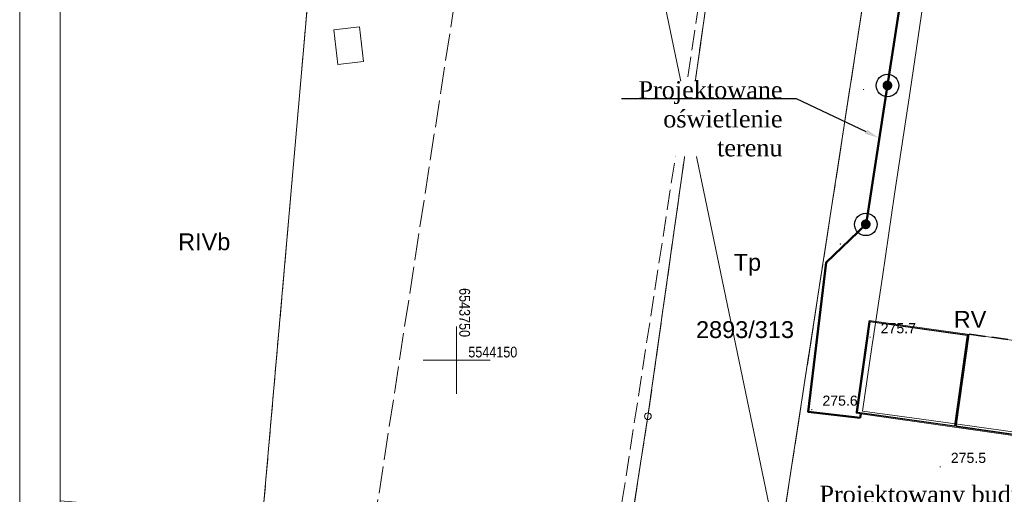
# Model space of a CAD drawing. Header units: centimetres. Extents: x -1545 to 32023, y 2301 to 66956.
# Tile 4 of 20: x 1140 to 8454, y 58274 to 61799. Entities that reach past the tile are written whole.
import ezdxf
from ezdxf import colors
from ezdxf.entities.mleader import LeaderData, LeaderLine
from ezdxf.math import Vec2, Vec3

# ---------------------------------------------------------------- set-up
doc = ezdxf.new("R2010")
doc.units = ezdxf.units.CM
doc.header["$MEASUREMENT"] = 0
for name, pattern in [('Krawędzie ukryte', [170, 120, -50]), ('PRZER3-1', [200, 150, -50]), ('PRZER4-1', [250, 200, -50])]:
    doc.linetypes.add(name, pattern=pattern)
for name, color, linetype, lineweight in [('!Ele', 1, 'Continuous', 50), ('120-Z Budynki_Nr_pióra__1', 7, 'Continuous', 13), ('120-Z Budynki_Nr_pióra__7', 7, 'Continuous', 35), ('130-Z Teren_Nr_pióra__53', 54, 'Continuous', 13), ('Elektryczna oświetlenie', 1, 'Continuous', 60), ('Mapa dcp_3_GEPPGD_Nr_pióra__2', 94, 'Continuous', 18), ('Mapa dcp_3_GESDZI_Nr_pióra__2', 94, 'Continuous', 18), ('Mapa dcp_3_GESDZI_O_Nr_pióra__2', 94, 'Continuous', 18), ('Mapa dcp_3_GESKLU_Nr_pióra__2', 94, 'Continuous', 18), ('Mapa dcp_3_GESKLU_O_Nr_pióra__2', 94, 'Continuous', 18), ('Mapa dcp_3_GSPWPN_O_Nr_pióra__7', 7, 'Continuous', 18), ('Mapa dcp_3_linie rozgraniczające_Nr_pióra__150', 150, 'Continuous', 18), ('Mapa dcp_3_opis pozaramkowy_Nr_pióra__7', 7, 'Continuous', 18), ('Mapa dcp_3_Siatka_Nr_pióra__7', 7, 'Continuous', 18), ('Mapa dcp_3_Zakres_Nr_pióra__210', 6, 'Continuous', 18), ('Nowe_130-Z Teren_Nr_pióra__1', 7, 'Continuous', 13), ('Nowe_420-K Ściany_Nr_pióra__27', 7, 'Continuous', 20)]:
    doc.layers.add(name, color=color, linetype=linetype, lineweight=lineweight)
for name, color, linetype in [('130-Z Teren', 7, 'Continuous'), ('Mapa dcp_3_GSPWPN', 7, 'Continuous'), ('Nowe_130-Z Teren', 7, 'Continuous'), ('Nowe_420-K Ściany', 7, 'Continuous')]:
    doc.layers.add(name, color=color, linetype=linetype)
doc.layers.add('Mapa dcp_3_GUSIKP_Nr_pióra__4', color=7, linetype='Continuous', lineweight=18, true_color=0x803300)
doc.styles.add('STYL_AUTOMATYCZNY_1', font='txt')
doc.styles.add('T_ROMAN', font='times.ttf', dxfattribs={"height": 3})

# ---------------------------------------------------------------- blocks, each defined once
blk = doc.blocks.new('Kształt_1_1')
at = {"layer": 'Nowe_130-Z Teren_Nr_pióra__1', "color": 7, "linetype": 'Continuous', "lineweight": 13, "flags": 128}
for points in [[(-4875.8, 6937.2), (-4538.2, 7041), (-4242.6, 7131.9), (-4103, 7174.9), (-3556.6, 7342.8), (-3448.4, 7376.1)], [(-3337.5, 5555), (-3359, 6482.1), (-3374.4, 7148.6), (-3448.4, 7376.1)], [(-4908.8, 2447.5), (-4905.2, 2944.4), (-4904.8, 2993.6), (-4901.4, 3455.5), (-4896.8, 4075.2), (-4891.1, 4850.3), (-4885.2, 5651.4), (-4882, 6092.8), (-4881.9, 6107.8), (-4879, 6502.1), (-4878.8, 6524.8), (-4877, 6773.3), (-4875.8, 6937.2)], [(-3413.3, 2452), (-3412.9, 2486.4), (-3411.2, 2623.5), (-3408.1, 2878), (-3389.5, 4401.7), (-3379.6, 5208), (-3375.4, 5553.9)], [(-3375.4, 5553.9), (-3337.5, 5555)], [(-4908.8, 2447.5), (-4538.8, 2448.6), (-4084.2, 2450), (-3495.7, 2451.7), (-3413.3, 2452)]]:
    blk.add_lwpolyline(points, dxfattribs=at)
blk = doc.blocks.new('Siatka_1_1', base_point=(-1323.8, -3657.8))
at = {"layer": '130-Z Teren_Nr_pióra__53', "color": 54, "linetype": 'Continuous', "lineweight": 13, "flags": 128}
blk.add_lwpolyline([(-1323.8, -3657.8), (389.2, -253.3), (-68.9, 9924.9), (-1545.8, 10177.5), (-3265.8, 10170.5), (-7834.3, 8146.7), (-5310.3, 1141.2), (-4200.9, -1661.1)], close=True, dxfattribs=at)
blk = doc.blocks.new('Ściana_1_1', base_point=(-4942.9, 2435.1))
at = {"layer": 'Nowe_420-K Ściany', "linetype": 'Continuous', "lineweight": 0, "true_color": 0x000000}
for points in [[(-4952.9, 2435.1), (-4952.9, 2425.1), (-4942.9, 2435.1)], [(-4942.9, 2435.1), (-4952.9, 2425.1), (-4942.9, 2425.1)], [(-4942.9, 2425.1), (-3336.9, 2425.1), (-3336.9, 2435.1), (-4942.9, 2435.1)]]:
    blk.add_hatch(color=18, dxfattribs=at).paths.add_polyline_path(points)
at = {"layer": 'Nowe_420-K Ściany_Nr_pióra__27', "color": 7, "linetype": 'Continuous', "lineweight": 20, "flags": 128}
for points in [[(-4952.9, 2425.1), (-4952.9, 2435.1)], [(-4952.9, 2425.1), (-3336.9, 2425.1)], [(-4216.9, 2435.1), (-4942.9, 2435.1)], [(-3336.9, 2435.1), (-4206.9, 2435.1)], [(-3336.9, 2425.1), (-3336.9, 2435.1)]]:
    blk.add_lwpolyline(points, dxfattribs=at)
blk = doc.blocks.new('Ściana_2_1', base_point=(-4216.9, 3111.1))
at = {"layer": 'Nowe_420-K Ściany', "linetype": 'Continuous', "lineweight": 0, "true_color": 0x000000}
for points in [[(-4942.9, 3111.1), (-4952.9, 3121.1), (-4952.9, 3111.1)], [(-4942.9, 3121.1), (-4952.9, 3121.1), (-4942.9, 3111.1)], [(-4942.9, 3111.1), (-4216.9, 3111.1), (-4216.9, 3121.1), (-4942.9, 3121.1)]]:
    blk.add_hatch(color=18, dxfattribs=at).paths.add_polyline_path(points)
at = {"layer": 'Nowe_420-K Ściany_Nr_pióra__27', "color": 7, "linetype": 'Continuous', "lineweight": 20, "flags": 128}
for points in [[(-4952.9, 3121.1), (-4952.9, 3111.1)], [(-4216.9, 3121.1), (-4952.9, 3121.1)], [(-4942.9, 3111.1), (-4216.9, 3111.1)]]:
    blk.add_lwpolyline(points, dxfattribs=at)
blk = doc.blocks.new('Ściana_3_1', base_point=(-4942.9, 3111.1))
at = {"layer": 'Nowe_420-K Ściany', "linetype": 'Continuous', "lineweight": 0, "true_color": 0x000000}
blk.add_hatch(color=18, dxfattribs=at).paths.add_polyline_path([(-4942.9, 2435.1), (-4942.9, 3111.1), (-4952.9, 3111.1), (-4952.9, 2435.1)])
at = {"layer": 'Nowe_420-K Ściany_Nr_pióra__27', "color": 7, "linetype": 'Continuous', "lineweight": 20, "flags": 128}
for points in [[(-4952.9, 3111.1), (-4952.9, 2435.1)], [(-4942.9, 2435.1), (-4942.9, 3111.1)]]:
    blk.add_lwpolyline(points, dxfattribs=at)
blk = doc.blocks.new('Ściana_6_1', base_point=(-4216.9, 2435.1))
at = {"layer": 'Nowe_420-K Ściany', "linetype": 'Continuous', "lineweight": 0, "true_color": 0x000000}
for points in [[(-4216.9, 3111.1), (-4206.9, 3121.1), (-4216.9, 3121.1)], [(-4216.9, 3111.1), (-4206.9, 3111.1), (-4206.9, 3121.1)], [(-4216.9, 3111.1), (-4216.9, 2435.1), (-4206.9, 2435.1), (-4206.9, 3111.1)]]:
    blk.add_hatch(color=18, dxfattribs=at).paths.add_polyline_path(points)
at = {"layer": 'Nowe_420-K Ściany_Nr_pióra__27', "color": 7, "linetype": 'Continuous', "lineweight": 20, "flags": 128}
for points in [[(-4206.9, 3121.1), (-4216.9, 3121.1)], [(-4216.9, 3111.1), (-4216.9, 2435.1)], [(-4206.9, 2435.1), (-4206.9, 3121.1)]]:
    blk.add_lwpolyline(points, dxfattribs=at)
blk = doc.blocks.new('PSCH')
at = {"lineweight": 30, "const_width": 5.29}
blk.add_lwpolyline([(-2.7, 12.3, 1), (2.6, 12.3, 1)], format="xyb", close=True, dxfattribs=at)
at = {"lineweight": 30}
blk.add_circle((0, 12.2), 12.2, dxfattribs=at)

msp = doc.modelspace()

# ---------------------------------------------------------------- hatches: boundary and pattern name
at = {"layer": 'Mapa dcp_3_GSPWPN', "linetype": 'Continuous', "lineweight": 0, "true_color": 0x000000}
for points in [[(7404.31, 61280.26), (7404.46, 61279.09), (7404.91, 61278.01), (7405.63, 61277.07), (7406.56, 61276.36), (7407.64, 61275.91), (7408.81, 61275.76), (7409.97, 61275.91), (7411.06, 61276.36), (7411.99, 61277.07), (7412.71, 61278.01), (7413.16, 61279.09), (7413.31, 61280.26), (7413.16, 61281.42), (7412.71, 61282.51), (7411.99, 61283.44), (7411.06, 61284.15), (7409.97, 61284.6), (7408.81, 61284.76), (7407.64, 61284.6), (7406.56, 61284.15), (7405.63, 61283.44), (7404.91, 61282.51), (7404.46, 61281.42)], [(7231.31, 60133.26), (7231.46, 60132.09), (7231.91, 60131.01), (7232.63, 60130.07), (7233.56, 60129.36), (7234.64, 60128.91), (7235.81, 60128.76), (7236.97, 60128.91), (7238.06, 60129.36), (7238.99, 60130.07), (7239.71, 60131.01), (7240.16, 60132.09), (7240.31, 60133.26), (7240.16, 60134.42), (7239.71, 60135.51), (7238.99, 60136.44), (7238.06, 60137.15), (7236.97, 60137.6), (7235.81, 60137.76), (7234.64, 60137.6), (7233.56, 60137.15), (7232.63, 60136.44), (7231.91, 60135.51), (7231.46, 60134.42)], [(7453.31, 59441.26), (7453.46, 59440.09), (7453.91, 59439.01), (7454.63, 59438.07), (7455.56, 59437.36), (7456.64, 59436.91), (7457.81, 59436.76), (7458.97, 59436.91), (7460.06, 59437.36), (7460.99, 59438.07), (7461.71, 59439.01), (7462.16, 59440.09), (7462.31, 59441.26), (7462.16, 59442.42), (7461.71, 59443.51), (7460.99, 59444.44), (7460.06, 59445.15), (7458.97, 59445.6), (7457.81, 59445.76), (7456.64, 59445.6), (7455.56, 59445.15), (7454.63, 59444.44), (7453.91, 59443.51), (7453.46, 59442.42)], [(7020.31, 58903.26), (7020.46, 58902.09), (7020.91, 58901.01), (7021.63, 58900.07), (7022.56, 58899.36), (7023.64, 58898.91), (7024.81, 58898.76), (7025.97, 58898.91), (7027.06, 58899.36), (7027.99, 58900.07), (7028.71, 58901.01), (7029.16, 58902.09), (7029.31, 58903.26), (7029.16, 58904.42), (7028.71, 58905.51), (7027.99, 58906.44), (7027.06, 58907.15), (7025.97, 58907.6), (7024.81, 58907.76), (7023.64, 58907.6), (7022.56, 58907.15), (7021.63, 58906.44), (7020.91, 58905.51), (7020.46, 58904.42)], [(7974.31, 58478.25), (7974.46, 58477.09), (7974.91, 58476), (7975.63, 58475.07), (7976.56, 58474.36), (7977.64, 58473.91), (7978.81, 58473.75), (7979.97, 58473.91), (7981.06, 58474.36), (7981.99, 58475.07), (7982.71, 58476), (7983.16, 58477.09), (7983.31, 58478.25), (7983.16, 58479.42), (7982.71, 58480.5), (7981.99, 58481.44), (7981.06, 58482.15), (7979.97, 58482.6), (7978.81, 58482.75), (7977.64, 58482.6), (7976.56, 58482.15), (7975.63, 58481.44), (7974.91, 58480.5), (7974.46, 58479.42)]]:
    msp.add_hatch(color=18, dxfattribs=at).paths.add_polyline_path(points)

# ---------------------------------------------------------------- linework, layer by layer
at = {"layer": '!Ele'}
msp.add_line((7383.47, 58843.03), (7388.65, 58874.07), dxfattribs=at)
msp.add_lwpolyline([(7383.29, 58842.73), (6998.01, 58886.16), (7130.61, 59995.86), (7428.31, 60279.66), (7585.51, 61313.96), (7746.31, 62356.75)], dxfattribs=at)
at = {"layer": '120-Z Budynki_Nr_pióra__1', "color": 7, "linetype": 'Continuous', "lineweight": 13, "flags": 128}
for points in [[(7455.47, 59558.31), (8182.24, 59455.5), (8086.57, 58779.23), (7359.81, 58882.04)], [(8193.54, 59464), (10818.35, 59092.71), (10721.29, 58406.54), (8096.48, 58777.83)]]:
    msp.add_lwpolyline(points, close=True, dxfattribs=at)
at = {"layer": '120-Z Budynki_Nr_pióra__7', "color": 7, "linetype": 'Krawędzie ukryte', "lineweight": 35}
msp.add_line((8193.54, 59464), (10828.25, 59091.31), dxfattribs=at)
at = {"layer": 'Mapa dcp_3_GEPPGD_Nr_pióra__2', "color": 94, "linetype": 'Continuous', "lineweight": 18, "flags": 128}
msp.add_lwpolyline([(5806.81, 58879.26), (5814.53, 58878.03), (5821.5, 58874.48), (5827.03, 58868.95), (5830.58, 58861.98), (5831.81, 58854.26), (5830.58, 58846.53), (5827.03, 58839.56), (5821.5, 58834.03), (5814.53, 58830.48), (5806.81, 58829.26), (5799.08, 58830.48), (5792.11, 58834.03), (5786.58, 58839.56), (5783.03, 58846.53), (5781.81, 58854.26), (5783.03, 58861.98), (5786.58, 58868.95), (5792.11, 58874.48), (5799.08, 58878.03)], close=True, dxfattribs=at)
at = {"layer": 'Mapa dcp_3_GESDZI_Nr_pióra__2', "color": 94, "linetype": 'Continuous', "lineweight": 18, "flags": 128}
for points in [[(7684.65, 50865.29), (8172.81, 54072.25), (8352.81, 55253.25), (6830.81, 55552.26), (6755.81, 55567.26), (6485.81, 55956.26), (7492.81, 62494.26), (7881.81, 63079.25), (7937.55, 63091.39), (9599.81, 63412.25), (10927.81, 63460.25), (11387.81, 62584.25), (9575.27, 50865.29)], [(2038.61, 50865.29), (2526.81, 54678.26), (2899.81, 57595.26), (3301.81, 62197.26), (3794.91, 62318.56), (6360.81, 62772.26), (5806.81, 58854.26), (5157.81, 54680.26), (4563.91, 50865.29)]]:
    msp.add_lwpolyline(points, dxfattribs=at)
msp.add_lwpolyline([(6360.81, 62772.26), (7881.81, 63079.25), (7492.81, 62494.26), (6485.81, 55956.26), (6755.81, 55567.26), (6830.81, 55552.26), (6648.81, 54379.26), (5157.81, 54680.26), (5806.81, 58854.26)], close=True, dxfattribs=at)
at = {"layer": 'Mapa dcp_3_GESKLU_Nr_pióra__2', "color": 94, "linetype": 'PRZER3-1', "lineweight": 18, "flags": 128}
for points in [[(6830.81, 55552.26), (6755.81, 55567.26), (6485.81, 55956.26), (7492.81, 62494.26), (7881.81, 63079.25), (7937.81, 63090.25), (9599.81, 63412.25), (8912.21, 58920.01), (8672.39, 57353.18), (8637.81, 57127.25), (8352.81, 55253.25)], [(6360.81, 62772.26), (7881.81, 63079.25), (7492.81, 62494.26), (6485.81, 55956.26), (6755.81, 55567.26), (6830.81, 55552.26), (6648.81, 54379.26), (5157.81, 54680.26), (5806.81, 58854.26)]]:
    msp.add_lwpolyline(points, close=True, dxfattribs=at)
msp.add_lwpolyline([(1439.6, 58226.96), (2943.75, 58098.26), (3301.81, 62197.26), (3794.91, 62318.56), (6360.81, 62772.26), (5806.81, 58854.26), (5157.81, 54680.26), (6648.81, 54379.26), (8172.81, 54072.25), (7684.65, 50865.29)], dxfattribs=at)
at = {"layer": 'Mapa dcp_3_GUSIKP_Nr_pióra__4', "color": 36, "linetype": 'Continuous', "lineweight": 18, "true_color": 0x803300, "flags": 128}
msp.add_lwpolyline([(3473.14, 61723.32), (3664.16, 61745.21), (3693.46, 61489.39), (3502.44, 61467.5)], close=True, dxfattribs=at)
at = {"layer": 'Mapa dcp_3_linie rozgraniczające_Nr_pióra__150', "color": 150, "linetype": 'PRZER3-1', "lineweight": 18, "flags": 128}
for points in [[(7899.36, 63165.47), (7492.81, 62494.26), (6485.81, 55956.26), (6755.81, 55567.26), (15650.97, 53816.8)], [(5955.89, 62785.47), (6269.84, 62460.97), (5071.21, 54697.66), (15643.13, 52573.19)]]:
    msp.add_lwpolyline(points, dxfattribs=at)
at = {"layer": 'Mapa dcp_3_opis pozaramkowy_Nr_pióra__7', "color": 7, "linetype": 'Continuous', "lineweight": 18, "flags": 128}
msp.add_lwpolyline([(1139.6, 45945.21), (1139.6, 66945.22)], dxfattribs=at)
msp.add_lwpolyline([(1439.6, 46245.21), (1439.6, 66645.21), (15689.6, 66645.21), (15689.6, 46245.21)], close=True, dxfattribs=at)
at = {"layer": 'Mapa dcp_3_Siatka_Nr_pióra__7', "color": 7, "linetype": 'Continuous', "lineweight": 18}
for p, q in [((4385.81, 59020.26), (4385.81, 59520.26)), ((4635.81, 59270.26), (4135.81, 59270.26))]:
    msp.add_line(p, q, dxfattribs=at)
at = {"layer": 'Mapa dcp_3_Zakres_Nr_pióra__210', "color": 6, "linetype": 'PRZER4-1', "lineweight": 18, "flags": 128}
msp.add_lwpolyline([(5357.44, 64700.93), (4628.46, 63604.64), (3338.48, 55229.41), (4981.12, 52862.78), (6247.48, 52609.51), (7774.5, 52309.52), (12684.56, 51344.93), (14507.43, 63168.67), (13092.56, 65751.94)], close=True, dxfattribs=at)

# ---------------------------------------------------------------- block references
at = {"layer": '130-Z Teren', "color": 54, "lineweight": 13, "rotation": 351.948685}
msp.add_blockref('Siatka_1_1', (10094.31, 52345.25), dxfattribs=at)
at = {"layer": 'Elektryczna oświetlenie', "xscale": 6.860000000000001, "yscale": 6.860000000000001, "zscale": 6.860000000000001}
for p in [(7586.25, 61226.48), (7425.74, 60195.25)]:
    msp.add_blockref('PSCH', p, dxfattribs=at)
at = {"layer": 'Nowe_130-Z Teren', "linetype": 'Continuous', "lineweight": 0, "rotation": 351.948685}
msp.add_blockref('Kształt_1_1', (11917.41, 55781.57), dxfattribs=at)
at = {"layer": 'Nowe_420-K Ściany', "color": 7, "lineweight": 20, "rotation": 351.948685}
for name, p in [('Ściana_3_1', (7458.94, 59554.28)), ('Ściana_2_1', (8177.78, 59452.6)), ('Ściana_6_1', (8083.1, 58783.26)), ('Ściana_1_1', (7364.26, 58884.94))]:
    msp.add_blockref(name, p, dxfattribs=at)

# ---------------------------------------------------------------- texts
at = {"layer": 'Mapa dcp_3_GESDZI_O_Nr_pióra__2', "color": 94, "linetype": 'Continuous', "lineweight": 18, "insert": (6163.81, 59433.18), "char_height": 125, "attachment_point": 7, "rotation": 359.999976, "style": 'STYL_AUTOMATYCZNY_1'}
msp.add_mtext('\\A1;{\\pql;\\fArial|b0|i0|c238|p38;2893/313}', dxfattribs=at)
at = {"layer": 'Mapa dcp_3_GESKLU_O_Nr_pióra__2', "color": 94, "linetype": 'Continuous', "lineweight": 18, "char_height": 125, "attachment_point": 7, "rotation": 359.999976, "style": 'STYL_AUTOMATYCZNY_1'}
for s, insert in [('\\A1;{\\pql;\\fArial|b0|i0|c238|p38;RIVb}', (2316.31, 60085.69)), ('\\A1;{\\pql;\\fArial|b0|i0|c238|p38;Tp}', (6443.73, 59897)), ('\\A1;{\\pql;\\fArial|b0|i0|c238|p38;RV}', (8078.68, 59510.99))]:
    msp.add_mtext(s, dxfattribs=dict(at, insert=insert))
at = {"layer": 'Mapa dcp_3_GSPWPN_O_Nr_pióra__7', "color": 7, "linetype": 'Continuous', "lineweight": 18, "char_height": 75, "attachment_point": 7, "rotation": 359.999976, "style": 'STYL_AUTOMATYCZNY_1'}
for s, insert in [('\\A1;{\\pql;\\fArial|b0|i0|c238|p38;275.7}', (7535.88, 59469.31)), ('\\A1;{\\pql;\\fArial|b0|i0|c238|p38;275.6}', (7102.88, 58931.31)), ('\\A1;{\\pql;\\fArial|b0|i0|c238|p38;275.5}', (8056.88, 58506.31))]:
    msp.add_mtext(s, dxfattribs=dict(at, insert=insert))
at = {"layer": 'Mapa dcp_3_Siatka_Nr_pióra__7', "color": 7, "linetype": 'Continuous', "lineweight": 18, "char_height": 80, "attachment_point": 7, "style": 'STYL_AUTOMATYCZNY_1'}
for s, insert, rotation in [('\\A1;{\\W0.836000x;\\pql;\\fArial|b0|i0|c238|p38;6543750}', (4404.31, 59805.72), 269.999976), ('\\A1;{\\W0.836000x;\\pql;\\fArial|b0|i0|c238|p38;5544150}', (4472.54, 59289.63), 359.999976)]:
    msp.add_mtext(s, dxfattribs=dict(at, insert=insert, rotation=rotation))

# ---------------------------------------------------------------- next in the draw order: leaders
at = {"layer": '!Ele', "color": 1, "lineweight": 20}
ml = msp.add_multileader_mtext('Standard', dxfattribs=at)
ml.set_content('Projektowane \\Poświetlenie\\Pterenu', color=1, style='T_ROMAN')
ml.set_leader_properties()
ml.build(insert=Vec2(0, 0))
ml.multileader.update_dxf_attribs({"text_left_attachment_type": 6, "text_right_attachment_type": 6, "dogleg_length": 0, "arrow_head_size": 103.12})
ctx = ml.context
ctx.base_point, ctx.char_height, ctx.arrow_head_size, ctx.landing_gap_size, ctx.plane_origin = Vec3(5666.01, 61211.14), 128.8946, 103.12, 103.12, Vec3(13245.24, 64068.35, 305523.77)
ctx.left_attachment, ctx.right_attachment, ctx.top_attachment, ctx.text_align_type = 6, 6, 0, 2
notes = []
notes.append((ctx, [(0, (1, 1, 0), (6910.18, 61211.14), (-1, 0), 0, [(0, [(7520.94, 60922.67)], 256, [])])]))
ctx.mtext.insert, ctx.mtext.alignment, ctx.mtext.flow_direction = Vec3(6807.06, 61342.64), 3, 5
ctx.mtext.has_bg_fill, ctx.mtext.bg_color, ctx.mtext.bg_scale_factor, ctx.mtext.bg_transparency, ctx.mtext.use_window_bg_color = 1, -1023410175, 1, 0, 1
ml = msp.add_multileader_mtext('Standard', dxfattribs=at)
ml.set_content('Projektowany budynek \\Pwiaty z garażem', color=1, style='T_ROMAN')
ml.set_leader_properties()
ml.build(insert=Vec2(0, 0))
ml.multileader.update_dxf_attribs({"text_left_attachment_type": 6, "text_right_attachment_type": 6, "dogleg_length": 0, "arrow_head_size": 103.12})
ctx = ml.context
ctx.base_point, ctx.char_height, ctx.arrow_head_size, ctx.landing_gap_size, ctx.plane_origin = Vec3(7020.19, 58168.63), 128.8946, 103.12, 103.12, Vec3(15166.56, 60719.01, 305523.77)
ctx.left_attachment, ctx.right_attachment, ctx.top_attachment, ctx.text_align_type = 6, 6, 0, 2
notes.append((ctx, [(0, (1, 1, 0), (8984.57, 58168.63), (-1, 0), 0, [(0, [(9593.94, 58829.9)], 256, [])])]))
ctx.mtext.insert, ctx.mtext.alignment, ctx.mtext.flow_direction = Vec3(8881.46, 58338.6), 3, 5
ctx.mtext.has_bg_fill, ctx.mtext.bg_color, ctx.mtext.bg_scale_factor, ctx.mtext.bg_transparency, ctx.mtext.use_window_bg_color = 1, -1023410175, 1, 0, 1
for ctx, leaders in notes:
    for number, flags, end, landing, length, lines in leaders:
        leader = LeaderData()
        leader.index, (leader.has_last_leader_line, leader.has_dogleg_vector, leader.attachment_direction) = number, flags
        leader.last_leader_point, leader.dogleg_vector, leader.dogleg_length = Vec3(end), Vec3(landing), length
        for number, points, colour, breaks in lines:
            line = LeaderLine()
            line.index, line.vertices, line.color, line.breaks = number, Vec3.list(points), colors.encode_raw_color(colour), breaks
            leader.lines.append(line)
        ctx.leaders.append(leader)

doc.saveas('drawing.dxf')
